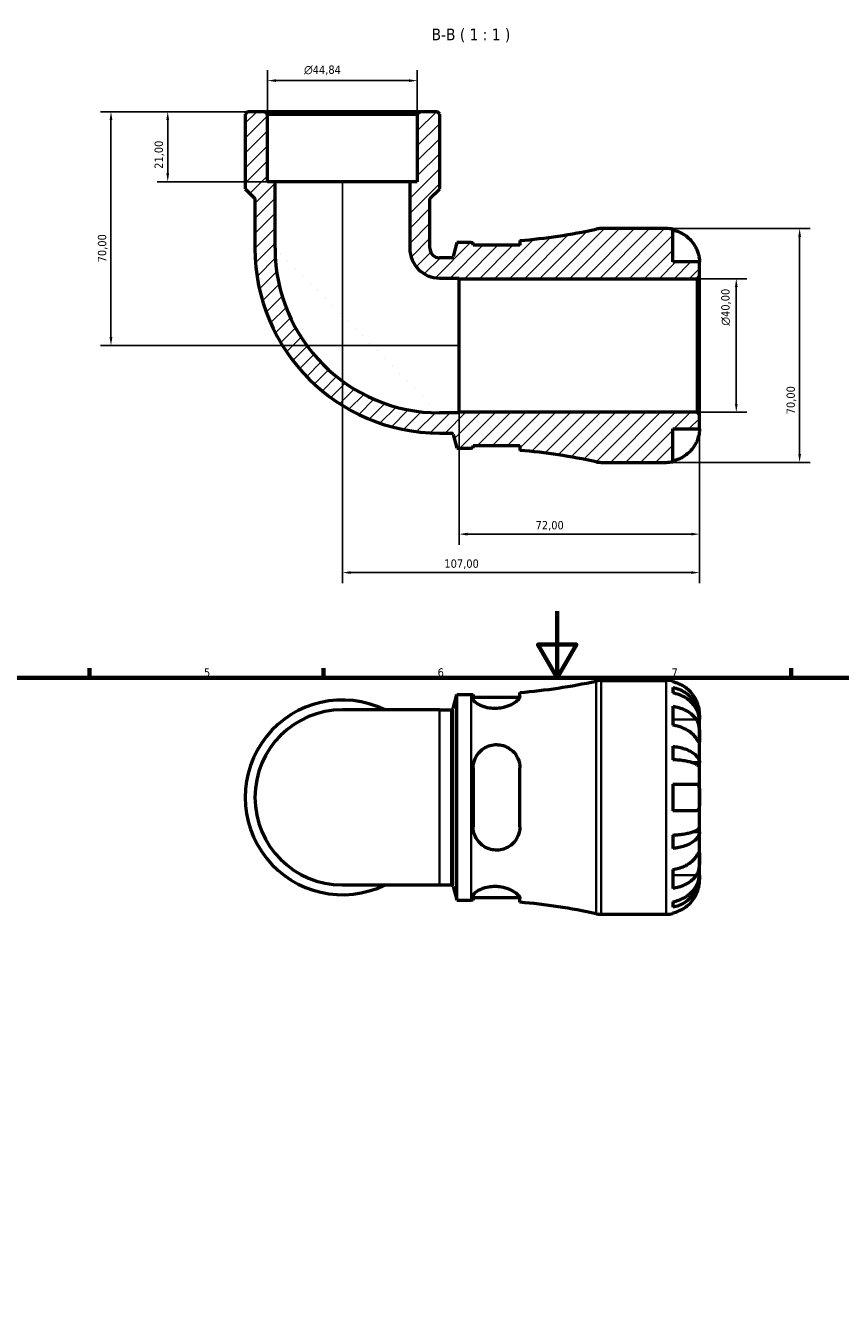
# Model space of a CAD drawing. Header units: millimetres. Extents: x 0 to 902, y 0 to 769.
# Tile 4 of 6: x 261 to 505, y 385 to 769. Entities that reach past the tile are written whole.
import ezdxf

# ---------------------------------------------------------------- set-up
doc = ezdxf.new("R2010")
doc.units = ezdxf.units.MM
for name, color, linetype, lineweight in [('Border (ISO)', 7, 'Continuous', 70), ('Dimension (ISO)', 7, 'Continuous', 25), ('Hatch (ISO)', 7, 'Continuous', 18), ('Symbol (ISO)', 7, 'Continuous', 25), ('Visible (ISO)', 7, 'Continuous', 50), ('Visible Narrow (ISO)', 7, 'Continuous', 35)]:
    doc.layers.add(name, color=color, linetype=linetype, lineweight=lineweight)
doc.styles.add('Label Text (ISO)', font='tahoma.ttf')
doc.styles.add('Note Text (ISO)', font='tahoma.ttf')
doc.dimstyles.new('Default (ISO)', dxfattribs={"dimtxt": 2.5, "dimasz": 2.5, "dimexe": 3.175, "dimexo": 0, "dimgap": 0.762, "dimtad": 1, "dimrnd": 1e-08, "dimzin": 0, "dimtxsty": 'Note Text (ISO)', "dimcen": 0.09, "dimdle": 10, "dimclrd": 256, "dimclre": 256, "dimclrt": 232, "dimazin": 0, "dimtfac": 1.40208, "dimtmove": 0, "dimatfit": 3, "dimfxl": 1, "dimtolj": 1, "dimtzin": 0, "dimlwd": -1, "dimlwe": -1, "dimarcsym": 0})

# ---------------------------------------------------------------- blocks, each defined once
blk = doc.blocks.new('Borders Default Border')
at = {"layer": 'Border (ISO)'}
for p, q in [((280.33, 574), (280.33, 576.9)), ((350.42, 574), (350.42, 576.9)), ((490.58, 574), (490.58, 576.9))]:
    blk.add_line(p, q, dxfattribs=at)
at = {"layer": 'Border (ISO)', "flags": 128}
for points in [[(420.5, 594), (420.5, 574), (414.73, 584), (426.27, 584), (420.5, 574)], [(20, 20), (20, 574), (821, 574), (821, 20), (20, 20)]]:
    blk.add_lwpolyline(points, dxfattribs=at)
at = {"layer": 'Border (ISO)', "color": 232, "true_color": 0xca0064, "char_height": 2.5, "attachment_point": 7, "style": 'Note Text (ISO)'}
for s, insert in [('5', (314.64, 574.35)), ('6', (384.66, 574.35)), ('7', (454.77, 574.4))]:
    blk.add_mtext(s, dxfattribs=dict(at, insert=insert))
blk = doc.blocks.new('*D7')
at = {"layer": 'Defpoints', "color": 0, "transparency": 16777216}
for p in [(333.02, 743.55), (303.79, 722.55), (335.96, 722.55)]:
    blk.add_point(p, dxfattribs=at)
at = {"layer": 'Dimension (ISO)', "transparency": 16777216}
for p, q in [((333.02, 743.55), (300.61, 743.55)), ((303.79, 741.05), (303.79, 725.05)), ((335.96, 722.55), (300.61, 722.55))]:
    blk.add_line(p, q, dxfattribs=at)
for points in [[(303.37, 741.05), (304.2, 741.05), (303.79, 743.55)], [(303.37, 725.05), (304.2, 725.05), (303.79, 722.55)]]:
    blk.add_solid(points, dxfattribs=at)
at = {"layer": 'Dimension (ISO)', "color": 232, "true_color": 0xca0064, "transparency": 16777216, "insert": (299.85, 726.44), "char_height": 2.5, "attachment_point": 1, "rotation": 90, "style": 'Note Text (ISO)'}
blk.add_mtext('\\A1;21,00', dxfattribs=at)
blk = doc.blocks.new('*D8')
at = {"layer": 'Defpoints', "color": 0, "transparency": 16777216}
for p in [(333.02, 743.55), (286.78, 673.55), (391.14, 673.55)]:
    blk.add_point(p, dxfattribs=at)
at = {"layer": 'Dimension (ISO)', "transparency": 16777216}
for p, q in [((333.02, 743.55), (283.61, 743.55)), ((286.78, 741.05), (286.78, 676.05)), ((391.14, 673.55), (283.61, 673.55))]:
    blk.add_line(p, q, dxfattribs=at)
for points in [[(286.37, 741.05), (287.2, 741.05), (286.78, 743.55)], [(286.37, 676.05), (287.2, 676.05), (286.78, 673.55)]]:
    blk.add_solid(points, dxfattribs=at)
at = {"layer": 'Dimension (ISO)', "color": 232, "true_color": 0xca0064, "transparency": 16777216, "insert": (282.85, 698.43), "char_height": 2.5, "attachment_point": 1, "rotation": 90, "style": 'Note Text (ISO)'}
blk.add_mtext('\\A1;70,00', dxfattribs=at)
blk = doc.blocks.new('*D9')
at = {"layer": 'Defpoints', "color": 0, "transparency": 16777216}
for p in [(462.44, 693.55), (474.16, 693.55), (462.44, 653.55)]:
    blk.add_point(p, dxfattribs=at)
at = {"layer": 'Dimension (ISO)', "transparency": 16777216}
for p, q in [((462.44, 693.55), (477.34, 693.55)), ((474.16, 656.05), (474.16, 691.05)), ((462.44, 653.55), (477.34, 653.55))]:
    blk.add_line(p, q, dxfattribs=at)
for points in [[(473.75, 691.05), (474.58, 691.05), (474.16, 693.55)], [(473.75, 656.05), (474.58, 656.05), (474.16, 653.55)]]:
    blk.add_solid(points, dxfattribs=at)
at = {"layer": 'Dimension (ISO)', "color": 232, "true_color": 0xca0064, "transparency": 16777216, "insert": (469.64, 679.5), "char_height": 2.5, "attachment_point": 1, "rotation": 90, "style": 'Note Text (ISO)'}
blk.add_mtext('\\A1;\\fAIGDT|b0|i0;\\H2.5000;\\ln\\fTahoma|b0|i0;\\H2.5000;40,00', dxfattribs=at)
blk = doc.blocks.new('*D10')
at = {"layer": 'Defpoints', "color": 0, "transparency": 16777216}
for p in [(453.14, 708.55), (453.14, 638.55), (493.14, 638.55)]:
    blk.add_point(p, dxfattribs=at)
at = {"layer": 'Dimension (ISO)', "transparency": 16777216}
for p, q in [((453.14, 708.55), (496.32, 708.55)), ((493.14, 706.05), (493.14, 641.05)), ((453.14, 638.55), (496.32, 638.55))]:
    blk.add_line(p, q, dxfattribs=at)
for points in [[(492.73, 706.05), (493.56, 706.05), (493.14, 708.55)], [(492.73, 641.05), (493.56, 641.05), (493.14, 638.55)]]:
    blk.add_solid(points, dxfattribs=at)
at = {"layer": 'Dimension (ISO)', "color": 232, "true_color": 0xca0064, "transparency": 16777216, "insert": (489.21, 652.93), "char_height": 2.5, "attachment_point": 1, "rotation": 90, "style": 'Note Text (ISO)'}
blk.add_mtext('\\A1;70,00', dxfattribs=at)
blk = doc.blocks.new('*D11')
at = {"layer": 'Defpoints', "color": 0, "transparency": 16777216}
for p in [(356.14, 722.55), (463.14, 652.85), (356.14, 605.55)]:
    blk.add_point(p, dxfattribs=at)
at = {"layer": 'Dimension (ISO)', "transparency": 16777216}
for p, q in [((356.14, 722.55), (356.14, 602.38)), ((463.14, 652.85), (463.14, 602.38)), ((460.64, 605.55), (358.64, 605.55))]:
    blk.add_line(p, q, dxfattribs=at)
for points in [[(358.64, 605.97), (358.64, 605.14), (356.14, 605.55)], [(460.64, 605.97), (460.64, 605.14), (463.14, 605.55)]]:
    blk.add_solid(points, dxfattribs=at)
at = {"layer": 'Dimension (ISO)', "color": 232, "true_color": 0xca0064, "transparency": 16777216, "insert": (386.69, 609.49), "char_height": 2.5, "attachment_point": 1, "style": 'Note Text (ISO)'}
blk.add_mtext('\\A1;107,00', dxfattribs=at)
blk = doc.blocks.new('*D12')
at = {"layer": 'Defpoints', "color": 0, "transparency": 16777216}
for p in [(391.14, 653.37), (463.14, 652.85), (391.14, 617.06)]:
    blk.add_point(p, dxfattribs=at)
at = {"layer": 'Dimension (ISO)', "transparency": 16777216}
for p, q in [((391.14, 653.37), (391.14, 613.88)), ((463.14, 652.85), (463.14, 613.88)), ((460.64, 617.06), (393.64, 617.06))]:
    blk.add_line(p, q, dxfattribs=at)
for points in [[(393.64, 617.48), (393.64, 616.64), (391.14, 617.06)], [(460.64, 617.48), (460.64, 616.64), (463.14, 617.06)]]:
    blk.add_solid(points, dxfattribs=at)
at = {"layer": 'Dimension (ISO)', "color": 232, "true_color": 0xca0064, "transparency": 16777216, "insert": (414.02, 620.99), "char_height": 2.5, "attachment_point": 1, "style": 'Note Text (ISO)'}
blk.add_mtext('\\A1;72,00', dxfattribs=at)
blk = doc.blocks.new('*D13')
at = {"layer": 'Defpoints', "color": 0, "transparency": 16777216}
for p in [(333.72, 752.85), (333.72, 742.85), (378.56, 742.85)]:
    blk.add_point(p, dxfattribs=at)
at = {"layer": 'Dimension (ISO)', "transparency": 16777216}
for p, q in [((333.72, 742.85), (333.72, 756.03)), ((378.56, 742.85), (378.56, 756.03)), ((376.06, 752.85), (336.22, 752.85))]:
    blk.add_line(p, q, dxfattribs=at)
for points in [[(336.22, 753.27), (336.22, 752.44), (333.72, 752.85)], [(376.06, 753.27), (376.06, 752.44), (378.56, 752.85)]]:
    blk.add_solid(points, dxfattribs=at)
at = {"layer": 'Dimension (ISO)', "color": 232, "true_color": 0xca0064, "transparency": 16777216, "insert": (344.65, 757.38), "char_height": 2.5, "attachment_point": 1, "style": 'Note Text (ISO)'}
blk.add_mtext('\\A1;\\fAIGDT|b0|i0;\\H2.5000;\\ln\\fTahoma|b0|i0;\\H2.5000;44,84', dxfattribs=at)

msp = doc.modelspace()

# ---------------------------------------------------------------- hatches: boundary and pattern name
at = {"layer": 'Hatch (ISO)'}
h = msp.add_hatch(dxfattribs=at)
h.set_pattern_fill('ANSI31', color=256, scale=25.4, style=0)
h.set_pattern_definition([(45, (0, 0), (-2.245064, 2.245064), [])])
edge = h.paths.add_edge_path()
edge.add_line((395.322, 643.553), (409.322, 643.553))
edge.add_line((409.322, 643.553), (409.322, 642.146))
edge.add_ellipse((394.742, 467.297), major_axis=(14.58, 174.849), ratio=1, start_angle=352.44922, end_angle=360, ccw=False)
edge.add_ellipse((433.664, 645.553), major_axis=(-1.493, -6.839), ratio=1, start_angle=0, end_angle=12.31744)
edge.add_line((433.664, 638.553), (453.142, 638.553))
edge.add_ellipse((453.142, 648.553), major_axis=(0, -10), ratio=1, start_angle=0, end_angle=11.53696)
edge.add_line((455.142, 638.755), (455.142, 648.553))
edge.add_line((455.142, 648.553), (463.142, 648.553))
edge.add_line((463.142, 648.553), (463.142, 652.853))
edge.add_line((463.142, 652.853), (462.442, 653.553))
edge.add_line((462.442, 653.553), (391.142, 653.553))
edge.add_line((391.142, 653.553), (391.142, 653.372))
edge.add_line((391.142, 653.372), (385.238, 653.372))
edge.add_ellipse((385.238, 702.649), major_axis=(0, -49.276), ratio=1, start_angle=270, end_angle=360, ccw=False)
edge.add_line((335.961, 702.649), (335.961, 722.553))
edge.add_line((335.961, 722.553), (333.719, 722.553))
edge.add_line((333.719, 722.553), (333.719, 742.853))
edge.add_line((333.719, 742.853), (333.019, 743.553))
edge.add_line((333.019, 743.553), (327.692, 743.553))
edge.add_line((327.692, 743.553), (326.992, 742.853))
edge.add_line((326.992, 742.853), (326.992, 720.453))
edge.add_line((326.992, 720.453), (329.907, 717.538))
edge.add_line((329.907, 717.538), (329.907, 702.649))
edge.add_ellipse((385.238, 702.649), major_axis=(-55.33, 0), ratio=1, start_angle=0, end_angle=90)
edge.add_line((385.238, 647.318), (388.769, 647.318))
edge.add_ellipse((388.769, 646.758), major_axis=(0, 0.56), ratio=1, start_angle=285, end_angle=360, ccw=False)
edge.add_line((389.31, 646.903), (390.422, 642.753))
edge.add_line((390.422, 642.753), (394.742, 642.753))
edge.add_ellipse((394.742, 467.297), major_axis=(0, 175.455), ratio=1, start_angle=359.8106, end_angle=360, ccw=False)
edge.add_line((395.322, 642.752), (395.322, 643.553))
edge = h.paths.add_edge_path()
edge.add_line((409.322, 703.553), (395.322, 703.553))
edge.add_line((395.322, 703.553), (395.322, 704.354))
edge.add_ellipse((394.742, 879.808), major_axis=(0.58, -175.454), ratio=1, start_angle=359.8106, end_angle=360, ccw=False)
edge.add_line((394.742, 704.353), (390.422, 704.353))
edge.add_line((390.422, 704.353), (389.31, 700.202))
edge.add_ellipse((388.769, 700.347), major_axis=(0.541, -0.145), ratio=1, start_angle=285, end_angle=360, ccw=False)
edge.add_line((388.769, 699.787), (385.238, 699.787))
edge.add_ellipse((385.238, 702.649), major_axis=(0, -2.862), ratio=1, start_angle=270, end_angle=360, ccw=False)
edge.add_line((382.376, 702.649), (382.376, 717.538))
edge.add_line((382.376, 717.538), (385.291, 720.453))
edge.add_line((385.291, 720.453), (385.291, 742.853))
edge.add_line((385.291, 742.853), (384.591, 743.553))
edge.add_line((384.591, 743.553), (379.264, 743.553))
edge.add_line((379.264, 743.553), (378.564, 742.853))
edge.add_line((378.564, 742.853), (378.564, 722.553))
edge.add_line((378.564, 722.553), (376.322, 722.553))
edge.add_line((376.322, 722.553), (376.322, 702.649))
edge.add_ellipse((385.238, 702.649), major_axis=(-8.916, 0), ratio=1, start_angle=0, end_angle=90)
edge.add_line((385.238, 693.733), (391.142, 693.733))
edge.add_line((391.142, 693.733), (391.142, 693.553))
edge.add_line((391.142, 693.553), (462.442, 693.553))
edge.add_line((462.442, 693.553), (463.142, 694.253))
edge.add_line((463.142, 694.253), (463.142, 698.553))
edge.add_line((463.142, 698.553), (455.142, 698.553))
edge.add_line((455.142, 698.553), (455.142, 708.351))
edge.add_ellipse((453.142, 698.553), major_axis=(2, 9.798), ratio=1, start_angle=0, end_angle=11.53696)
edge.add_line((453.142, 708.553), (433.664, 708.553))
edge.add_ellipse((433.664, 701.553), major_axis=(0, 7), ratio=1, start_angle=0, end_angle=12.31744)
edge.add_ellipse((394.742, 879.808), major_axis=(37.43, -171.417), ratio=1, start_angle=352.44922, end_angle=360, ccw=False)
edge.add_line((409.322, 704.96), (409.322, 703.553))

# ---------------------------------------------------------------- linework, layer by layer
at = {"layer": 'Visible (ISO)'}
for p, q in [((327.692, 743.553), (326.992, 742.853)), ((326.992, 742.853), (326.992, 720.453)), ((333.019, 743.553), (327.692, 743.553)), ((333.719, 742.853), (333.019, 743.553)), ((379.264, 743.553), (333.019, 743.553)), ((333.719, 722.553), (333.719, 742.853)), ((333.719, 742.853), (378.564, 742.853)), ((379.264, 743.553), (378.564, 742.853)), ((378.564, 742.853), (378.564, 722.553)), ((384.591, 743.553), (379.264, 743.553)), ((385.291, 742.853), (384.591, 743.553)), ((385.291, 720.453), (385.291, 742.853)), ((326.992, 720.453), (329.907, 717.538)), ((335.961, 722.553), (333.719, 722.553)), ((335.961, 702.649), (335.961, 722.553)), ((376.322, 722.553), (335.961, 722.553)), ((378.564, 722.553), (376.322, 722.553)), ((376.322, 722.553), (376.322, 702.649)), ((382.376, 717.538), (385.291, 720.453)), ((329.907, 717.538), (329.907, 702.649)), ((382.376, 702.649), (382.376, 717.538)), ((453.142, 708.553), (433.664, 708.553)), ((455.142, 698.553), (455.142, 708.351)), ((390.422, 704.353), (389.31, 700.202)), ((394.742, 704.353), (390.422, 704.353)), ((395.322, 703.553), (395.322, 704.354)), ((409.322, 704.96), (409.322, 703.553)), ((409.322, 703.553), (395.322, 703.553)), ((388.769, 699.787), (385.238, 699.787)), ((463.142, 698.553), (455.142, 698.553)), ((463.142, 694.253), (463.142, 698.553)), ((385.238, 693.733), (391.142, 693.733)), ((391.142, 693.733), (391.142, 693.553)), ((391.142, 693.553), (462.442, 693.553)), ((391.142, 653.553), (391.142, 693.553)), ((462.442, 693.553), (463.142, 694.253)), ((462.442, 693.553), (462.442, 653.553)), ((463.142, 652.853), (463.142, 694.253)), ((391.142, 653.372), (385.238, 653.372)), ((462.442, 653.553), (391.142, 653.553)), ((391.142, 653.553), (391.142, 653.372)), ((463.142, 652.853), (462.442, 653.553)), ((463.142, 648.553), (463.142, 652.853)), ((385.238, 647.318), (388.769, 647.318)), ((389.31, 646.903), (390.422, 642.753)), ((455.142, 638.755), (455.142, 648.553)), ((455.142, 648.553), (463.142, 648.553)), ((390.422, 642.753), (394.742, 642.753)), ((395.322, 643.553), (409.322, 643.553)), ((395.322, 642.752), (395.322, 643.553)), ((409.322, 643.553), (409.322, 642.146)), ((433.664, 638.553), (453.142, 638.553)), ((433.664, 573.238), (453.142, 573.238)), ((409.322, 568.387), (409.322, 569.645)), ((455.142, 573.036), (455.142, 572.805)), ((455.142, 571.155), (455.142, 569.494)), ((389.31, 564.887), (390.422, 569.038)), ((390.422, 507.438), (390.422, 569.038)), ((390.422, 569.038), (394.742, 569.038)), ((395.322, 569.039), (395.322, 567.755)), ((395.322, 568.238), (409.305, 568.238)), ((455.142, 565.509), (455.142, 559.852)), ((385.238, 564.472), (356.142, 564.472)), ((385.238, 564.472), (388.769, 564.472)), ((463.142, 561.629), (463.117, 561.629)), ((463.142, 561.629), (463.142, 563.238)), ((463.142, 561.017), (463.142, 561.629)), ((463.142, 555.916), (463.142, 561.017)), ((463.142, 548.539), (463.142, 555.916)), ((455.142, 553.533), (455.142, 549.525)), ((395.322, 547.038), (395.322, 529.438)), ((409.322, 529.438), (409.322, 547.038)), ((463.142, 548.539), (461.233, 548.539)), ((463.142, 547.061), (463.142, 548.539)), ((463.142, 538.238), (463.142, 547.061)), ((455.142, 542.238), (455.142, 534.238)), ((463.142, 529.415), (463.142, 538.238)), ((463.142, 527.937), (461.233, 527.937)), ((463.142, 527.937), (463.142, 529.415)), ((463.142, 520.56), (463.142, 527.937)), ((455.142, 526.951), (455.142, 522.943)), ((463.142, 515.459), (463.142, 520.56)), ((455.142, 516.624), (455.142, 510.967)), ((463.142, 514.847), (463.142, 515.459)), ((356.142, 512.004), (385.238, 512.004)), ((385.238, 512.004), (388.769, 512.004)), ((389.31, 511.589), (390.422, 507.438)), ((463.142, 514.847), (463.117, 514.847)), ((463.142, 513.238), (463.142, 514.847)), ((395.322, 508.721), (395.322, 507.437)), ((395.322, 508.238), (409.305, 508.238)), ((409.322, 506.831), (409.322, 508.089)), ((390.422, 507.438), (394.742, 507.438)), ((455.142, 506.982), (455.142, 505.321)), ((433.664, 503.238), (453.142, 503.238)), ((455.142, 503.671), (455.142, 503.44))]:
    msp.add_line(p, q, dxfattribs=at)
for centre, radius, start, end in [((394.742, 879.808), 175.455, 274.76666, 282.31744), ((433.664, 701.553), 7, 90, 102.31744), ((453.142, 698.553), 10, 78.46304, 90), ((394.742, 879.808), 175.455, 270, 270.1894), ((385.238, 702.649), 55.33, 180, 270), ((385.238, 702.649), 49.276, 180, 270), ((385.238, 702.649), 8.916, 180, 270), ((385.238, 702.649), 2.862, 180, 270), ((388.769, 700.347), 0.56, 270, 345), ((388.769, 646.758), 0.56, 15, 90), ((394.742, 467.297), 175.455, 89.8106, 90), ((394.742, 467.297), 175.455, 77.68256, 85.23334), ((433.664, 645.553), 7, 257.68256, 270), ((453.142, 648.553), 10, 270, 281.53696), ((433.664, 566.238), 7, 90, 102.31744), ((453.142, 563.238), 10, 78.46304, 90), ((394.742, 744.493), 175.455, 274.76666, 282.31744), ((356.142, 538.238), 29.149, 64.15807, 295.84193), ((394.742, 744.493), 175.455, 270, 270.1894), ((356.142, 538.238), 26.234, 90, 270), ((388.769, 565.032), 0.56, 270, 345), ((388.769, 511.444), 0.56, 15, 90), ((394.742, 331.983), 175.455, 89.8106, 90), ((394.742, 331.983), 175.455, 77.68256, 85.23334), ((433.664, 510.238), 7, 257.68256, 270), ((453.142, 513.238), 10, 270, 281.53696)]:
    msp.add_arc(centre, radius, start, end, dxfattribs=at)
for points, knots in [([(455.142, 708.12), (455.781, 707.989), (456.405, 707.791), (457.528, 707.325), (458.127, 707.009), (459.245, 706.259), (459.764, 705.824), (460.638, 704.946), (461.073, 704.422), (461.729, 703.436), (461.977, 702.991), (462.182, 702.553)], [0.18972425, 0.18972425, 0.18972425, 0.18972425, 0.36926522, 0.36926522, 0.55452014, 0.55452014, 0.73977506, 0.73977506, 0.92607912, 0.92607912, 1.06568045, 1.06568045, 1.06568045, 1.06568045]), ([(462.182, 702.553), (462.275, 702.354), (462.362, 702.153), (462.518, 701.764), (462.586, 701.577), (462.726, 701.161), (462.793, 700.936), (462.951, 700.331), (463.018, 699.976), (463.11, 699.327), (463.128, 699.052), (463.144, 698.658), (463.142, 698.553), (463.142, 698.553)], [-0.64798358, -0.64798358, -0.64798358, -0.64798358, -0.58129223, -0.58129223, -0.51957432, -0.51957432, -0.44316993, -0.44316993, -0.3085364, -0.3085364, -0.15881239, -0.15881239, 0, 0, 0, 0]), ([(463.142, 648.553), (463.142, 648.553), (463.142, 648.51), (463.139, 648.333), (463.135, 648.191), (463.103, 647.743), (463.066, 647.399), (462.936, 646.723), (462.867, 646.43), (462.71, 645.891), (462.632, 645.654), (462.452, 645.167), (462.35, 644.92), (462.22, 644.634), (462.201, 644.593), (462.182, 644.553)], [-2.77804136, -2.77804136, -2.77804136, -2.77804136, -2.67672151, -2.67672151, -2.56558131, -2.56558131, -2.40960112, -2.40960112, -2.30519389, -2.30519389, -2.22617552, -2.22617552, -2.14450488, -2.14450488, -2.1308178, -2.1308178, -2.1308178, -2.1308178]), ([(462.182, 644.553), (461.977, 644.114), (461.729, 643.67), (461.073, 642.683), (460.638, 642.159), (459.764, 641.282), (459.245, 640.847), (458.127, 640.096), (457.528, 639.781), (456.405, 639.314), (455.781, 639.117), (455.142, 638.985)], [4.90264375, 4.90264375, 4.90264375, 4.90264375, 5.04224508, 5.04224508, 5.22854914, 5.22854914, 5.41380406, 5.41380406, 5.59905898, 5.59905898, 5.77859995, 5.77859995, 5.77859995, 5.77859995]), ([(462.182, 567.238), (461.977, 567.676), (461.729, 568.121), (461.073, 569.108), (460.638, 569.631), (459.764, 570.509), (459.245, 570.944), (458.127, 571.694), (457.528, 572.01), (456.405, 572.477), (455.781, 572.674), (455.142, 572.805)], [4.90264375, 4.90264375, 4.90264375, 4.90264375, 5.04224508, 5.04224508, 5.22854914, 5.22854914, 5.41380406, 5.41380406, 5.59905898, 5.59905898, 5.77859995, 5.77859995, 5.77859995, 5.77859995]), ([(455.142, 571.155), (455.783, 571.028), (456.409, 570.836), (457.534, 570.385), (458.133, 570.08), (459.252, 569.355), (459.771, 568.935), (460.644, 568.088), (461.078, 567.583), (461.827, 566.496), (462.141, 565.913), (462.615, 564.804), (462.817, 564.174), (463.081, 562.888), (463.142, 562.231), (463.142, 561.629)], [0.1897184, 0.1897184, 0.1897184, 0.1897184, 0.3698032, 0.3698032, 0.5549844, 0.5549844, 0.7401655, 0.7401655, 0.9258164, 0.9258164, 1.1114673, 1.1114673, 1.2978252, 1.2978252, 1.484183, 1.484183, 1.484183, 1.484183]), ([(463.142, 561.017), (463.142, 561.552), (463.081, 562.137), (462.817, 563.282), (462.615, 563.842), (462.141, 564.83), (461.827, 565.348), (461.078, 566.315), (460.644, 566.765), (459.771, 567.519), (459.252, 567.893), (458.133, 568.538), (457.534, 568.809), (456.409, 569.211), (455.783, 569.381), (455.142, 569.494)], [4.4593823, 4.4593823, 4.4593823, 4.4593823, 4.6457401, 4.6457401, 4.832098, 4.832098, 5.0177489, 5.0177489, 5.2033998, 5.2033998, 5.388581, 5.388581, 5.5737621, 5.5737621, 5.753847, 5.753847, 5.753847, 5.753847]), ([(409.322, 568.387), (409.322, 568.277), (409.291, 568.157), (409.1, 567.748), (408.83, 567.43), (407.999, 566.728), (407.404, 566.34), (406.028, 565.67), (405.267, 565.383), (403.804, 565.024), (403.145, 564.919), (401.839, 564.835), (401.211, 564.85), (399.871, 564.997), (399.188, 565.148), (397.779, 565.599), (397.106, 565.923), (396.032, 566.613), (395.646, 566.98), (395.367, 567.469), (395.322, 567.618), (395.322, 567.755)], [-2.4465207, -2.4465207, -2.4465207, -2.4465207, -2.3280071, -2.3280071, -2.0681704, -2.0681704, -1.7728696, -1.7728696, -1.5020221, -1.5020221, -1.298599, -1.298599, -1.1081368, -1.1081368, -0.8804626, -0.8804626, -0.5878316, -0.5878316, -0.2799184, -0.2799184, -0.1348881, -0.1348881, -0.1348881, -0.1348881]), ([(455.142, 565.509), (455.781, 565.416), (456.405, 565.277), (457.528, 564.947), (458.127, 564.724), (459.245, 564.193), (459.764, 563.886), (460.638, 563.265), (461.073, 562.894), (461.729, 562.197), (461.977, 561.882), (462.182, 561.573)], [0.18972425, 0.18972425, 0.18972425, 0.18972425, 0.36926522, 0.36926522, 0.55452014, 0.55452014, 0.73977506, 0.73977506, 0.92607912, 0.92607912, 1.06568045, 1.06568045, 1.06568045, 1.06568045]), ([(463.142, 563.238), (463.142, 563.238), (463.142, 563.281), (463.139, 563.458), (463.135, 563.6), (463.103, 564.048), (463.066, 564.392), (462.936, 565.068), (462.867, 565.36), (462.71, 565.899), (462.632, 566.137), (462.452, 566.623), (462.35, 566.871), (462.22, 567.156), (462.201, 567.197), (462.182, 567.238)], [-2.77804136, -2.77804136, -2.77804136, -2.77804136, -2.67672151, -2.67672151, -2.56558131, -2.56558131, -2.40960112, -2.40960112, -2.30519389, -2.30519389, -2.22617552, -2.22617552, -2.14450488, -2.14450488, -2.1308178, -2.1308178, -2.1308178, -2.1308178]), ([(462.182, 555.916), (461.977, 556.226), (461.729, 556.54), (461.073, 557.238), (460.638, 557.608), (459.764, 558.229), (459.245, 558.536), (458.127, 559.067), (457.528, 559.29), (456.405, 559.62), (455.781, 559.759), (455.142, 559.852)], [4.90264375, 4.90264375, 4.90264375, 4.90264375, 5.04224508, 5.04224508, 5.22854914, 5.22854914, 5.41380406, 5.41380406, 5.59905898, 5.59905898, 5.77859995, 5.77859995, 5.77859995, 5.77859995]), ([(462.182, 561.573), (462.24, 561.485), (462.296, 561.392), (462.458, 561.098), (462.555, 560.883), (462.731, 560.409), (462.807, 560.149), (462.959, 559.494), (463.019, 559.093), (463.109, 558.185), (463.127, 557.688), (463.144, 556.734), (463.142, 556.29), (463.142, 555.916)], [-0.64434498, -0.64434498, -0.64434498, -0.64434498, -0.60308586, -0.60308586, -0.52007987, -0.52007987, -0.43273909, -0.43273909, -0.31000661, -0.31000661, -0.15868997, -0.15868997, 0, 0, 0, 0]), ([(395.322, 547.038), (395.322, 547.396), (395.349, 547.752), (395.531, 548.933), (395.806, 549.727), (396.633, 551.208), (397.197, 551.887), (398.494, 552.953), (399.203, 553.359), (400.588, 553.85), (401.225, 553.982), (402.52, 554.065), (403.159, 554.017), (404.557, 553.719), (405.284, 553.426), (406.781, 552.523), (407.497, 551.849), (408.589, 550.294), (408.974, 549.418), (409.271, 548.01), (409.322, 547.526), (409.322, 547.038)], [-2.429906, -2.429906, -2.429906, -2.429906, -2.317535, -2.317535, -2.0520296, -2.0520296, -1.7742187, -1.7742187, -1.5229028, -1.5229028, -1.3264162, -1.3264162, -1.1326069, -1.1326069, -0.8897659, -0.8897659, -0.5772604, -0.5772604, -0.2725661, -0.2725661, -0.1192135, -0.1192135, -0.1192135, -0.1192135]), ([(463.142, 555.916), (463.142, 555.706), (463.142, 555.521), (463.14, 555.194), (463.138, 555.057), (463.12, 554.816), (463.099, 554.745), (463.012, 554.743), (462.949, 554.805), (462.793, 555.008), (462.716, 555.118), (462.538, 555.379), (462.439, 555.529), (462.282, 555.765), (462.233, 555.839), (462.182, 555.916)], [0, 0, 0, 0, 0.08884908, 0.08884908, 0.18379648, 0.18379648, 0.31419699, 0.31419699, 0.43784665, 0.43784665, 0.52411276, 0.52411276, 0.60765264, 0.60765264, 0.6434969, 0.6434969, 0.6434969, 0.6434969]), ([(455.142, 553.533), (455.783, 553.466), (456.409, 553.366), (457.534, 553.129), (458.133, 552.969), (459.252, 552.589), (459.771, 552.369), (460.644, 551.925), (461.078, 551.66), (461.827, 551.09), (462.141, 550.785), (462.615, 550.203), (462.817, 549.873), (463.081, 549.199), (463.142, 548.855), (463.142, 548.539)], [0.1897184, 0.1897184, 0.1897184, 0.1897184, 0.3698032, 0.3698032, 0.5549844, 0.5549844, 0.7401655, 0.7401655, 0.9258164, 0.9258164, 1.1114673, 1.1114673, 1.2978252, 1.2978252, 1.484183, 1.484183, 1.484183, 1.484183]), ([(463.142, 547.061), (463.142, 547.217), (463.081, 547.386), (462.817, 547.719), (462.615, 547.882), (462.141, 548.169), (461.827, 548.32), (461.078, 548.601), (460.644, 548.731), (459.771, 548.95), (459.252, 549.059), (458.133, 549.247), (457.534, 549.325), (456.409, 549.442), (455.783, 549.492), (455.142, 549.525)], [4.4593823, 4.4593823, 4.4593823, 4.4593823, 4.6457401, 4.6457401, 4.832098, 4.832098, 5.0177489, 5.0177489, 5.2033998, 5.2033998, 5.388581, 5.388581, 5.5737621, 5.5737621, 5.753847, 5.753847, 5.753847, 5.753847]), ([(455.142, 542.238), (455.781, 542.238), (456.405, 542.238), (457.528, 542.238), (458.127, 542.238), (459.245, 542.238), (459.764, 542.238), (460.638, 542.238), (461.073, 542.238), (461.729, 542.238), (461.977, 542.238), (462.182, 542.238)], [0.18972425, 0.18972425, 0.18972425, 0.18972425, 0.36926522, 0.36926522, 0.55452014, 0.55452014, 0.73977506, 0.73977506, 0.92607912, 0.92607912, 1.06568045, 1.06568045, 1.06568045, 1.06568045]), ([(462.182, 542.238), (462.251, 542.238), (462.316, 542.23), (462.477, 542.187), (462.566, 542.139), (462.732, 541.992), (462.806, 541.888), (462.958, 541.565), (463.019, 541.318), (463.109, 540.662), (463.128, 540.24), (463.144, 539.29), (463.142, 538.766), (463.142, 538.238)], [-0.64008532, -0.64008532, -0.64008532, -0.64008532, -0.59222185, -0.59222185, -0.51595037, -0.51595037, -0.43235608, -0.43235608, -0.30863031, -0.30863031, -0.15844955, -0.15844955, 0, 0, 0, 0]), ([(463.142, 538.238), (463.142, 537.9), (463.142, 537.564), (463.139, 536.878), (463.135, 536.535), (463.103, 535.77), (463.066, 535.381), (462.936, 534.861), (462.867, 534.69), (462.71, 534.46), (462.632, 534.385), (462.452, 534.277), (462.35, 534.247), (462.22, 534.239), (462.201, 534.238), (462.182, 534.238)], [-2.77804136, -2.77804136, -2.77804136, -2.77804136, -2.67672151, -2.67672151, -2.56558131, -2.56558131, -2.40960112, -2.40960112, -2.30519389, -2.30519389, -2.22617552, -2.22617552, -2.14450488, -2.14450488, -2.1308178, -2.1308178, -2.1308178, -2.1308178]), ([(462.182, 534.238), (461.977, 534.238), (461.729, 534.238), (461.073, 534.238), (460.638, 534.238), (459.764, 534.238), (459.245, 534.238), (458.127, 534.238), (457.528, 534.238), (456.405, 534.238), (455.781, 534.238), (455.142, 534.238)], [4.90264375, 4.90264375, 4.90264375, 4.90264375, 5.04224508, 5.04224508, 5.22854914, 5.22854914, 5.41380406, 5.41380406, 5.59905898, 5.59905898, 5.77859995, 5.77859995, 5.77859995, 5.77859995]), ([(409.322, 529.438), (409.322, 529.061), (409.291, 528.686), (409.1, 527.508), (408.83, 526.739), (407.999, 525.243), (407.404, 524.538), (406.028, 523.441), (405.267, 523.028), (403.804, 522.565), (403.145, 522.454), (401.839, 522.426), (401.211, 522.498), (399.871, 522.838), (399.188, 523.136), (397.779, 524.03), (397.106, 524.681), (396.032, 526.219), (395.646, 527.117), (395.367, 528.519), (395.322, 528.977), (395.322, 529.438)], [-2.4465207, -2.4465207, -2.4465207, -2.4465207, -2.3280071, -2.3280071, -2.0681704, -2.0681704, -1.7728696, -1.7728696, -1.5020221, -1.5020221, -1.298599, -1.298599, -1.1081368, -1.1081368, -0.8804626, -0.8804626, -0.5878316, -0.5878316, -0.2799184, -0.2799184, -0.1348881, -0.1348881, -0.1348881, -0.1348881]), ([(455.142, 526.951), (455.783, 526.984), (456.409, 527.034), (457.534, 527.151), (458.133, 527.229), (459.252, 527.417), (459.771, 527.526), (460.644, 527.745), (461.078, 527.875), (461.827, 528.156), (462.141, 528.307), (462.615, 528.594), (462.817, 528.757), (463.081, 529.089), (463.142, 529.259), (463.142, 529.415)], [0.1897184, 0.1897184, 0.1897184, 0.1897184, 0.3698032, 0.3698032, 0.5549844, 0.5549844, 0.7401655, 0.7401655, 0.9258164, 0.9258164, 1.1114673, 1.1114673, 1.2978252, 1.2978252, 1.484183, 1.484183, 1.484183, 1.484183]), ([(463.142, 527.937), (463.142, 527.621), (463.081, 527.277), (462.817, 526.603), (462.615, 526.272), (462.141, 525.691), (461.827, 525.386), (461.078, 524.816), (460.644, 524.551), (459.771, 524.107), (459.252, 523.887), (458.133, 523.507), (457.534, 523.347), (456.409, 523.11), (455.783, 523.01), (455.142, 522.943)], [4.4593823, 4.4593823, 4.4593823, 4.4593823, 4.6457401, 4.6457401, 4.832098, 4.832098, 5.0177489, 5.0177489, 5.2033998, 5.2033998, 5.388581, 5.388581, 5.5737621, 5.5737621, 5.753847, 5.753847, 5.753847, 5.753847]), ([(455.142, 516.624), (455.781, 516.717), (456.405, 516.856), (457.528, 517.186), (458.127, 517.409), (459.245, 517.94), (459.764, 518.247), (460.638, 518.868), (461.073, 519.238), (461.729, 519.936), (461.977, 520.25), (462.182, 520.56)], [0.18972425, 0.18972425, 0.18972425, 0.18972425, 0.36926522, 0.36926522, 0.55452014, 0.55452014, 0.73977506, 0.73977506, 0.92607912, 0.92607912, 1.06568045, 1.06568045, 1.06568045, 1.06568045]), ([(462.182, 520.56), (462.24, 520.648), (462.296, 520.733), (462.458, 520.976), (462.555, 521.122), (462.731, 521.38), (462.807, 521.488), (462.959, 521.681), (463.019, 521.737), (463.109, 521.724), (463.127, 521.623), (463.144, 521.23), (463.142, 520.934), (463.142, 520.56)], [-0.64434498, -0.64434498, -0.64434498, -0.64434498, -0.60308586, -0.60308586, -0.52007987, -0.52007987, -0.43273909, -0.43273909, -0.31000661, -0.31000661, -0.15868997, -0.15868997, 0, 0, 0, 0]), ([(463.142, 520.56), (463.142, 520.351), (463.142, 520.119), (463.14, 519.601), (463.138, 519.314), (463.12, 518.604), (463.099, 518.173), (463.012, 517.331), (462.949, 516.928), (462.793, 516.277), (462.716, 516.022), (462.538, 515.553), (462.439, 515.339), (462.282, 515.06), (462.233, 514.98), (462.182, 514.903)], [0, 0, 0, 0, 0.08884908, 0.08884908, 0.18379648, 0.18379648, 0.31419699, 0.31419699, 0.43784665, 0.43784665, 0.52411276, 0.52411276, 0.60765264, 0.60765264, 0.6434969, 0.6434969, 0.6434969, 0.6434969]), ([(455.142, 506.982), (455.783, 507.095), (456.409, 507.265), (457.534, 507.667), (458.133, 507.938), (459.252, 508.583), (459.771, 508.957), (460.644, 509.711), (461.078, 510.161), (461.827, 511.128), (462.141, 511.646), (462.615, 512.634), (462.817, 513.194), (463.081, 514.339), (463.142, 514.924), (463.142, 515.459)], [0.1897184, 0.1897184, 0.1897184, 0.1897184, 0.3698032, 0.3698032, 0.5549844, 0.5549844, 0.7401655, 0.7401655, 0.9258164, 0.9258164, 1.1114673, 1.1114673, 1.2978252, 1.2978252, 1.484183, 1.484183, 1.484183, 1.484183]), ([(395.322, 508.721), (395.322, 508.828), (395.349, 508.941), (395.531, 509.339), (395.806, 509.647), (396.633, 510.279), (397.197, 510.603), (398.494, 511.13), (399.203, 511.34), (400.588, 511.575), (401.225, 511.628), (402.52, 511.616), (403.159, 511.552), (404.557, 511.295), (405.284, 511.077), (406.781, 510.481), (407.497, 510.079), (408.589, 509.29), (408.974, 508.902), (409.271, 508.39), (409.322, 508.232), (409.322, 508.089)], [-2.429906, -2.429906, -2.429906, -2.429906, -2.317535, -2.317535, -2.0520296, -2.0520296, -1.7742187, -1.7742187, -1.5229028, -1.5229028, -1.3264162, -1.3264162, -1.1326069, -1.1326069, -0.8897659, -0.8897659, -0.5772604, -0.5772604, -0.2725661, -0.2725661, -0.1192135, -0.1192135, -0.1192135, -0.1192135]), ([(462.182, 514.903), (461.977, 514.593), (461.729, 514.279), (461.073, 513.582), (460.638, 513.211), (459.764, 512.59), (459.245, 512.283), (458.127, 511.752), (457.528, 511.529), (456.405, 511.199), (455.781, 511.06), (455.142, 510.967)], [4.90264375, 4.90264375, 4.90264375, 4.90264375, 5.04224508, 5.04224508, 5.22854914, 5.22854914, 5.41380406, 5.41380406, 5.59905898, 5.59905898, 5.77859995, 5.77859995, 5.77859995, 5.77859995]), ([(463.142, 514.847), (463.142, 514.245), (463.081, 513.588), (462.817, 512.302), (462.615, 511.672), (462.141, 510.563), (461.827, 509.98), (461.078, 508.893), (460.644, 508.388), (459.771, 507.541), (459.252, 507.121), (458.133, 506.396), (457.534, 506.091), (456.409, 505.64), (455.783, 505.448), (455.142, 505.321)], [4.4593823, 4.4593823, 4.4593823, 4.4593823, 4.6457401, 4.6457401, 4.832098, 4.832098, 5.0177489, 5.0177489, 5.2033998, 5.2033998, 5.388581, 5.388581, 5.5737621, 5.5737621, 5.753847, 5.753847, 5.753847, 5.753847]), ([(462.182, 509.238), (462.251, 509.385), (462.316, 509.532), (462.477, 509.918), (462.566, 510.155), (462.732, 510.646), (462.806, 510.897), (462.958, 511.495), (463.019, 511.824), (463.109, 512.459), (463.128, 512.737), (463.144, 513.133), (463.142, 513.238), (463.142, 513.238)], [-0.64008532, -0.64008532, -0.64008532, -0.64008532, -0.59222185, -0.59222185, -0.51595037, -0.51595037, -0.43235608, -0.43235608, -0.30863031, -0.30863031, -0.15844955, -0.15844955, 0, 0, 0, 0]), ([(455.142, 503.671), (455.781, 503.802), (456.405, 503.999), (457.528, 504.466), (458.127, 504.782), (459.245, 505.532), (459.764, 505.967), (460.638, 506.844), (461.073, 507.368), (461.729, 508.355), (461.977, 508.8), (462.182, 509.238)], [0.18972425, 0.18972425, 0.18972425, 0.18972425, 0.36926522, 0.36926522, 0.55452014, 0.55452014, 0.73977506, 0.73977506, 0.92607912, 0.92607912, 1.06568045, 1.06568045, 1.06568045, 1.06568045])]:
    msp.add_open_spline(points, degree=3, knots=knots, dxfattribs=at)
for points in [[(409.305, 703.553), (409.316, 703.604), (409.322, 703.654), (409.322, 703.702)], [(409.322, 643.404), (409.322, 643.452), (409.316, 643.501), (409.305, 643.553)]]:
    msp.add_open_spline(points, degree=3, dxfattribs=at)
at = {"layer": 'Visible Narrow (ISO)'}
for p, q in [((432.171, 503.828), (432.171, 572.648)), ((433.664, 572.807), (433.664, 503.669)), ((453.142, 503.669), (453.142, 572.807)), ((394.742, 507.817), (394.742, 568.659)), ((385.238, 512.327), (385.238, 564.149)), ((388.769, 512.327), (388.769, 564.149)), ((389.31, 564.559), (389.31, 511.917)), ((461.83, 561.573), (455.494, 561.573)), ((461.83, 514.903), (455.494, 514.903))]:
    msp.add_line(p, q, dxfattribs=at)

# ---------------------------------------------------------------- block references
msp.add_blockref('Borders Default Border', (0, 0))

# ---------------------------------------------------------------- texts
at = {"layer": 'Symbol (ISO)', "insert": (382.864, 764.303), "char_height": 3.5, "attachment_point": 7, "style": 'Label Text (ISO)'}
msp.add_mtext('B-B ( 1 : 1 )', dxfattribs=at)

# ---------------------------------------------------------------- dimensions: what is measured, and where the dimension line sits
at = {"layer": 'Dimension (ISO)'}
for base, p1, p2, angle, picture, middle in [((333.719179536, 752.852726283), (378.564179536, 742.852726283), (333.719179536, 742.852726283), 180, '*D13', (350.236179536, 752.852726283)), ((474.164, 693.553), (462.442, 653.553), (462.442, 693.553), 90, '*D9', (474.164, 685.053))]:
    dim = msp.add_linear_dim(base=base, p1=p1, p2=p2, angle=angle, text='\\fAIGDT|b0|i0;\\H2.5000;\\ln\\fTahoma|b0|i0;\\H2.5000;<>', dimstyle='Default (ISO)', override={"dimdec": 2, "dimtp": 0, "dimtm": 0, "dimtdec": 2, "dimtofl": 0, "dimatfit": 1}, dxfattribs=at)
    dim.commit()
    dim.dimension.update_dxf_attribs({"geometry": picture, "text_midpoint": middle, "dimtype": 160})
for base, p1, p2, angle, picture, middle in [((286.784, 673.553), (333.019, 743.553), (391.142, 673.553), 270, '*D8', (286.784, 702.553)), ((303.788, 722.553), (333.019, 743.553), (335.961, 722.553), 270, '*D7', (303.788, 730.553)), ((356.142, 605.553), (463.142, 652.853), (356.142, 722.553), 180, '*D11', (391.642, 605.553)), ((493.142, 638.553), (453.142, 708.553), (453.142, 638.553), 90, '*D10', (493.142, 657.053)), ((391.142, 617.059), (463.142, 652.853), (391.142, 653.372), 180, '*D12', (418.142, 617.059))]:
    dim = msp.add_linear_dim(base=base, p1=p1, p2=p2, angle=angle, dimstyle='Default (ISO)', override={"dimdec": 2, "dimtp": 0, "dimtm": 0, "dimtdec": 2, "dimtofl": 0, "dimatfit": 1}, dxfattribs=at)
    dim.commit()
    dim.dimension.update_dxf_attribs({"geometry": picture, "text_midpoint": middle, "dimtype": 160})

doc.saveas('drawing.dxf')
